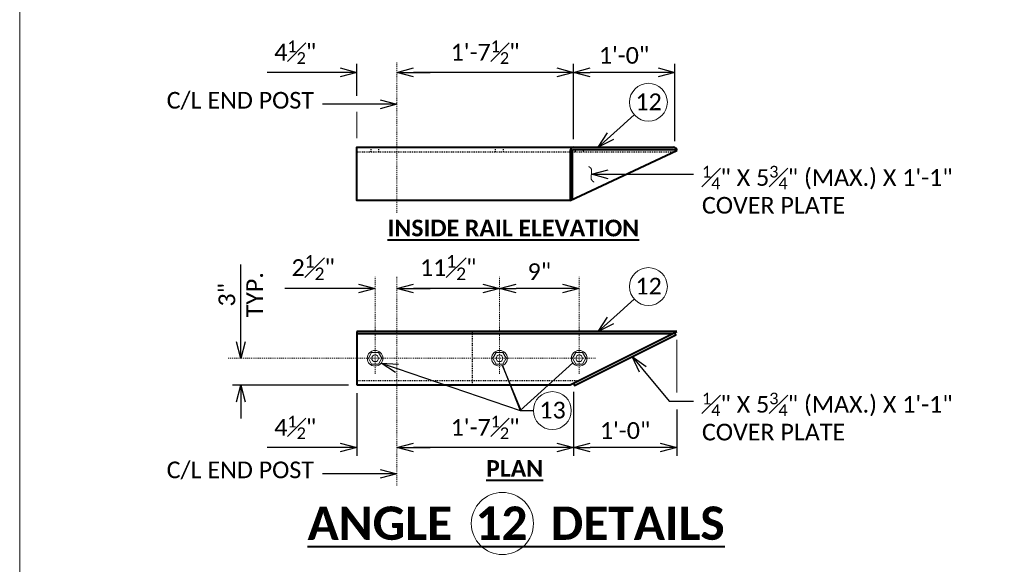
# Model space of a CAD drawing. Extents: x -1150 to 724, y -518 to -203.
# Tile 2 of 15: x -63 to 48, y -449 to -387. Entities that reach past the tile are written whole.
import ezdxf
from ezdxf import colors
from ezdxf.entities.mleader import LeaderData, LeaderLine
from ezdxf.enums import TextEntityAlignment as Align
from ezdxf.math import Vec2, Vec3

# ---------------------------------------------------------------- set-up
doc = ezdxf.new("R2010")
doc.units = 0
doc.header["$MEASUREMENT"] = 0
doc.linetypes.add('Wisdot2', pattern=[0.125, 0.0625, -0.0625])
doc.linetypes.add('Wisdot4', pattern=[0.28125, 0.125, -0.0625, 0.03125, -0.0625])
for name, color, linetype, lineweight in [('B_ANNO_DIM', 7, 'Continuous', 18), ('B_ANNO_SYMB', 7, 'Continuous', 18), ('B_ANNO_TEXT', 7, 'Continuous', 18), ('B_ANNO_TEXT_TITLE', 7, 'Continuous', 40), ('B_CNTR', 1, 'Wisdot4', 18), ('B_DETAIL_HIDDEN', 7, 'Wisdot2', 25), ('B_DETAIL_OBJ', 7, 'Continuous', 40), ('B_STEEL_BOLT', 3, 'Continuous', 18)]:
    doc.layers.add(name, color=color, linetype=linetype, lineweight=lineweight)
doc.layers.add('B_ANNO_NOPLOT', color=47, linetype='Continuous', lineweight=18, plot=False)
doc.styles.add('Annotative', font='calibri.ttf', dxfattribs={"height": 0.0625})
doc.styles.get("Standard").update_dxf_attribs({"font": 'calibri.ttf'})
doc.styles.add('Subtitle', font='calibrib.ttf', dxfattribs={"height": 0.0625})
doc.styles.add('Title', font='calibrib.ttf', dxfattribs={"height": 0.125})
doc.dimstyles.new('Annotative', dxfattribs={"dimscale": 0, "dimtxt": 0.0625, "dimasz": 0.0625, "dimexe": 0.03125, "dimexo": 0.03125, "dimgap": 0.03125, "dimtad": 1, "dimdec": 3, "dimzin": 3, "dimdsep": 46, "dimlunit": 4, "dimtxsty": 'Standard', "dimblk": 'OPEN30', "dimcen": 0.03125, "dimaunit": 1, "dimadec": 0, "dimazin": 3, "dimtfac": 0.75, "dimtdec": 3, "dimtofl": 0, "dimtmove": 0, "dimatfit": 3, "dimldrblk": 'OPEN30', "dimfxl": 1, "dimtfill": 1, "dimfrac": 1, "dimtolj": 1, "dimtzin": 0, "dimarcsym": 0})

# ---------------------------------------------------------------- blocks, each defined once
blk = doc.blocks.new('*U188')
at = {"layer": 'B_ANNO_NOPLOT', "flags": 128}
blk.add_lwpolyline([(0, 0), (0, 315), (404.90958, 315), (404.90958, 298.56895), (472.5, 298.56895), (472.5, 50.62451), (395.71344, 50.62451), (395.71344, 0)], close=True, dxfattribs=at)
blk = doc.blocks.new('SWIRL6')
at = {"layer": 'B_ANNO_SYMB'}
blk.add_open_spline([(0.29, -0.9), (-0.06, -0.7), (0, -0.03), (0.06, 0.64), (-0.3, 0.84)], degree=2, dxfattribs=at)
blk = doc.blocks.new('AnonymousCell61')
at = {"layer": 'B_STEEL_BOLT', "flags": 128}
blk.add_lwpolyline([(-0.75, 0), (-0.38, 0.65), (0.38, 0.65), (0.75, 0), (0.38, -0.65), (-0.38, -0.65), (-0.75, 0)], dxfattribs=at)
at = {"layer": 'B_STEEL_BOLT'}
for radius in [0.879, 0.375]:
    blk.add_circle((0, 0), radius, dxfattribs=at)
blk = doc.blocks.new('_Open30')
at = {"color": 0, "linetype": 'ByBlock', "lineweight": -2}
for p, q in [((-1, 0.268), (0, 0)), ((0, 0), (-1, -0.268)), ((0, 0), (-1, 0))]:
    blk.add_line(p, q, dxfattribs=at)
blk = doc.blocks.new('*D303')
at = {"layer": 'B_ANNO_DIM', "color": 0, "lineweight": -2, "transparency": 16777216}
for p, q in [((73.92, 87.16), (73.92, 81.94)), ((72.05, 82.88), (64.14, 82.88))]:
    blk.add_line(p, q, dxfattribs=at)
at = {"layer": 'Defpoints', "color": 0, "transparency": 16777216}
for p in [(73.92, 88.1), (62.27, 82.88), (62.27, 82.88)]:
    blk.add_point(p, dxfattribs=at)
at = {"layer": 'B_ANNO_DIM', "color": 0, "lineweight": -2, "transparency": 16777216, "xscale": 1.875, "yscale": 1.875, "zscale": 1.875, "rotation": 180}
blk.add_blockref('_Open30', (62.27, 82.88), dxfattribs=at)
at = {"layer": 'B_ANNO_DIM', "color": 0, "lineweight": -2, "transparency": 16777216, "xscale": 1.875, "yscale": 1.875, "zscale": 1.875}
blk.add_blockref('_Open30', (73.92, 82.88), dxfattribs=at)
at = {"layer": 'B_ANNO_DIM', "color": 0, "transparency": 16777216, "insert": (68.09, 84.78), "char_height": 1.875, "attachment_point": 5, "bg_fill": 3, "box_fill_scale": 1.25, "bg_fill_color": 256, "bg_fill_true_color": 13158600, "bg_fill_transparency": 0}
blk.add_mtext('\\A1;1\'-0"', dxfattribs=at)
blk = doc.blocks.new('*D310')
at = {"layer": 'B_ANNO_DIM', "color": 0, "lineweight": -2, "transparency": 16777216}
for p, q in [((62.27, 89.15), (62.27, 81.94)), ((60.39, 82.88), (44.29, 82.88))]:
    blk.add_line(p, q, dxfattribs=at)
at = {"layer": 'Defpoints', "color": 0, "transparency": 16777216}
for p in [(62.27, 90.09), (42.42, 82.88), (42.42, 82.88)]:
    blk.add_point(p, dxfattribs=at)
at = {"layer": 'B_ANNO_DIM', "color": 0, "lineweight": -2, "transparency": 16777216, "xscale": 1.875, "yscale": 1.875, "zscale": 1.875, "rotation": 180}
blk.add_blockref('_Open30', (42.42, 82.88), dxfattribs=at)
at = {"layer": 'B_ANNO_DIM', "color": 0, "lineweight": -2, "transparency": 16777216, "xscale": 1.875, "yscale": 1.875, "zscale": 1.875}
blk.add_blockref('_Open30', (62.27, 82.88), dxfattribs=at)
at = {"layer": 'B_ANNO_DIM', "color": 0, "transparency": 16777216, "insert": (52.34, 85.14), "char_height": 1.875, "attachment_point": 5, "bg_fill": 3, "box_fill_scale": 1.25, "bg_fill_color": 256, "bg_fill_true_color": 13158600, "bg_fill_transparency": 0}
blk.add_mtext('\\A1;1\'-7{\\H0.7x;\\S1#2;}"', dxfattribs=at)
blk = doc.blocks.new('*D314')
at = {"layer": 'B_ANNO_DIM', "color": 0, "lineweight": -2, "transparency": 16777216}
for p, q in [((37.92, 88.98), (37.92, 81.94)), ((36.05, 82.88), (27.82, 82.88)), ((44.29, 82.88), (46.17, 82.88))]:
    blk.add_line(p, q, dxfattribs=at)
at = {"layer": 'Defpoints', "color": 0, "transparency": 16777216}
for p in [(37.92, 89.91), (37.92, 82.88), (42.42, 82.88)]:
    blk.add_point(p, dxfattribs=at)
at = {"layer": 'B_ANNO_DIM', "color": 0, "lineweight": -2, "transparency": 16777216, "xscale": 1.875, "yscale": 1.875, "zscale": 1.875}
blk.add_blockref('_Open30', (37.92, 82.88), dxfattribs=at)
at = {"layer": 'B_ANNO_DIM', "color": 0, "lineweight": -2, "transparency": 16777216, "xscale": 1.875, "yscale": 1.875, "zscale": 1.875, "rotation": 180}
blk.add_blockref('_Open30', (42.42, 82.88), dxfattribs=at)
at = {"layer": 'B_ANNO_DIM', "color": 0, "transparency": 16777216, "insert": (30.99, 85.14), "char_height": 1.875, "attachment_point": 5, "bg_fill": 3, "box_fill_scale": 1.25, "bg_fill_color": 256, "bg_fill_true_color": 13158600, "bg_fill_transparency": 0}
blk.add_mtext('\\A1;4{\\H0.7x;\\S1#2;}"', dxfattribs=at)
blk = doc.blocks.new('*D289')
at = {"layer": 'B_ANNO_DIM', "color": 0, "lineweight": -2, "transparency": 16777216}
for p, q in [((24.87, 94.79), (24.87, 103.45)), ((36.98, 89.91), (23.93, 89.91)), ((24.87, 88.04), (24.87, 86.16))]:
    blk.add_line(p, q, dxfattribs=at)
at = {"layer": 'Defpoints', "color": 0, "transparency": 16777216}
for p in [(24.87, 92.91), (24.87, 92.91), (37.92, 89.91)]:
    blk.add_point(p, dxfattribs=at)
at = {"layer": 'B_ANNO_DIM', "color": 0, "lineweight": -2, "transparency": 16777216, "xscale": 1.875, "yscale": 1.875, "zscale": 1.875}
for p, rotation in [((24.87, 92.91), 270), ((24.87, 89.91), 90)]:
    blk.add_blockref('_Open30', p, dxfattribs=dict(at, rotation=rotation))
at = {"layer": 'B_ANNO_DIM', "color": 0, "transparency": 16777216, "insert": (24.87, 100.06), "char_height": 1.875, "attachment_point": 5, "rotation": 90}
blk.add_mtext('\\A1;3"\\PTYP.', dxfattribs=at)
blk = doc.blocks.new('*D293')
at = {"layer": 'B_ANNO_DIM', "color": 0, "lineweight": -2, "transparency": 16777216}
blk.add_line((61.05, 100.77), (55.84, 100.77), dxfattribs=at)
at = {"layer": 'Defpoints', "color": 0, "transparency": 16777216}
for p in [(53.96, 100.77), (53.96, 100.77), (62.92, 100.77)]:
    blk.add_point(p, dxfattribs=at)
at = {"layer": 'B_ANNO_DIM', "color": 0, "lineweight": -2, "transparency": 16777216, "xscale": 1.875, "yscale": 1.875, "zscale": 1.875, "rotation": 180}
blk.add_blockref('_Open30', (53.96, 100.77), dxfattribs=at)
at = {"layer": 'B_ANNO_DIM', "color": 0, "lineweight": -2, "transparency": 16777216, "xscale": 1.875, "yscale": 1.875, "zscale": 1.875}
blk.add_blockref('_Open30', (62.92, 100.77), dxfattribs=at)
at = {"layer": 'B_ANNO_DIM', "color": 0, "transparency": 16777216, "insert": (58.44, 102.66), "char_height": 1.875, "attachment_point": 5, "bg_fill": 3, "box_fill_scale": 1.25, "bg_fill_color": 256, "bg_fill_true_color": 13158600, "bg_fill_transparency": 0}
blk.add_mtext('\\A1;9"', dxfattribs=at)
blk = doc.blocks.new('*D304')
at = {"layer": 'B_ANNO_DIM', "color": 0, "lineweight": -2, "transparency": 16777216}
blk.add_line((52.09, 100.77), (44.29, 100.77), dxfattribs=at)
at = {"layer": 'Defpoints', "color": 0, "transparency": 16777216}
for p in [(42.42, 100.77), (42.42, 100.77), (53.96, 100.77)]:
    blk.add_point(p, dxfattribs=at)
at = {"layer": 'B_ANNO_DIM', "color": 0, "lineweight": -2, "transparency": 16777216, "xscale": 1.875, "yscale": 1.875, "zscale": 1.875, "rotation": 180}
blk.add_blockref('_Open30', (42.42, 100.77), dxfattribs=at)
at = {"layer": 'B_ANNO_DIM', "color": 0, "lineweight": -2, "transparency": 16777216, "xscale": 1.875, "yscale": 1.875, "zscale": 1.875}
blk.add_blockref('_Open30', (53.96, 100.77), dxfattribs=at)
at = {"layer": 'B_ANNO_DIM', "color": 0, "transparency": 16777216, "insert": (48.19, 103.12), "char_height": 1.875, "attachment_point": 5, "bg_fill": 3, "box_fill_scale": 1.25, "bg_fill_color": 256, "bg_fill_true_color": 13158600, "bg_fill_transparency": 0}
blk.add_mtext('\\A1;11{\\H0.75x;\\S1#2;}"', dxfattribs=at)
blk = doc.blocks.new('*D302')
at = {"layer": 'B_ANNO_DIM', "color": 0, "lineweight": -2, "transparency": 16777216}
for p, q in [((38.09, 100.77), (29.81, 100.77)), ((44.29, 100.77), (46.17, 100.77))]:
    blk.add_line(p, q, dxfattribs=at)
at = {"layer": 'Defpoints', "color": 0, "transparency": 16777216}
for p in [(39.96, 100.77), (39.96, 100.77), (42.42, 100.77)]:
    blk.add_point(p, dxfattribs=at)
at = {"layer": 'B_ANNO_DIM', "color": 0, "lineweight": -2, "transparency": 16777216, "xscale": 1.875, "yscale": 1.875, "zscale": 1.875}
blk.add_blockref('_Open30', (39.96, 100.77), dxfattribs=at)
at = {"layer": 'B_ANNO_DIM', "color": 0, "lineweight": -2, "transparency": 16777216, "xscale": 1.875, "yscale": 1.875, "zscale": 1.875, "rotation": 180}
blk.add_blockref('_Open30', (42.42, 100.77), dxfattribs=at)
at = {"layer": 'B_ANNO_DIM', "color": 0, "transparency": 16777216, "insert": (33.01, 103.12), "char_height": 1.875, "attachment_point": 5, "bg_fill": 3, "box_fill_scale": 1.25, "bg_fill_color": 256, "bg_fill_true_color": 13158600, "bg_fill_transparency": 0}
blk.add_mtext('\\A1;2{\\H0.75x;\\S1#2;}"', dxfattribs=at)
blk = doc.blocks.new('*D294')
at = {"layer": 'B_ANNO_DIM', "color": 0, "lineweight": -2, "transparency": 16777216}
for p, q in [((73.67, 117.33), (73.67, 126.02)), ((71.8, 125.08), (64.14, 125.08))]:
    blk.add_line(p, q, dxfattribs=at)
at = {"layer": 'Defpoints', "color": 0, "transparency": 16777216}
for p in [(62.27, 125.08), (62.27, 125.08), (73.67, 116.4)]:
    blk.add_point(p, dxfattribs=at)
at = {"layer": 'B_ANNO_DIM', "color": 0, "lineweight": -2, "transparency": 16777216, "xscale": 1.875, "yscale": 1.875, "zscale": 1.875, "rotation": 180}
blk.add_blockref('_Open30', (62.27, 125.08), dxfattribs=at)
at = {"layer": 'B_ANNO_DIM', "color": 0, "lineweight": -2, "transparency": 16777216, "xscale": 1.875, "yscale": 1.875, "zscale": 1.875}
blk.add_blockref('_Open30', (73.67, 125.08), dxfattribs=at)
at = {"layer": 'B_ANNO_DIM', "color": 0, "transparency": 16777216, "insert": (67.97, 126.98), "char_height": 1.875, "attachment_point": 5, "bg_fill": 3, "box_fill_scale": 1.25, "bg_fill_color": 256, "bg_fill_true_color": 13158600, "bg_fill_transparency": 0}
blk.add_mtext('\\A1;1\'-0"', dxfattribs=at)
blk = doc.blocks.new('*D286')
at = {"layer": 'B_ANNO_DIM', "color": 0, "lineweight": -2, "transparency": 16777216}
for p, q in [((62.27, 117.58), (62.27, 126.02)), ((60.39, 125.08), (44.29, 125.08))]:
    blk.add_line(p, q, dxfattribs=at)
at = {"layer": 'Defpoints', "color": 0, "transparency": 16777216}
for p in [(42.42, 125.08), (42.42, 125.08), (62.27, 116.65)]:
    blk.add_point(p, dxfattribs=at)
at = {"layer": 'B_ANNO_DIM', "color": 0, "lineweight": -2, "transparency": 16777216, "xscale": 1.875, "yscale": 1.875, "zscale": 1.875, "rotation": 180}
blk.add_blockref('_Open30', (42.42, 125.08), dxfattribs=at)
at = {"layer": 'B_ANNO_DIM', "color": 0, "lineweight": -2, "transparency": 16777216, "xscale": 1.875, "yscale": 1.875, "zscale": 1.875}
blk.add_blockref('_Open30', (62.27, 125.08), dxfattribs=at)
at = {"layer": 'B_ANNO_DIM', "color": 0, "transparency": 16777216, "insert": (52.34, 127.35), "char_height": 1.875, "attachment_point": 5, "bg_fill": 3, "box_fill_scale": 1.25, "bg_fill_color": 256, "bg_fill_true_color": 13158600, "bg_fill_transparency": 0}
blk.add_mtext('\\A1;1\'-7{\\H0.7x;\\S1#2;}"', dxfattribs=at)
blk = doc.blocks.new('*D287')
at = {"layer": 'B_ANNO_DIM', "color": 0, "lineweight": -2, "transparency": 16777216}
for p, q in [((37.92, 122.43), (37.92, 126.02)), ((36.05, 125.08), (27.82, 125.08)), ((44.29, 125.08), (46.17, 125.08))]:
    blk.add_line(p, q, dxfattribs=at)
at = {"layer": 'Defpoints', "color": 0, "transparency": 16777216}
for p in [(37.92, 125.08), (42.42, 125.08), (37.92, 121.49)]:
    blk.add_point(p, dxfattribs=at)
at = {"layer": 'B_ANNO_DIM', "color": 0, "lineweight": -2, "transparency": 16777216, "xscale": 1.875, "yscale": 1.875, "zscale": 1.875}
blk.add_blockref('_Open30', (37.92, 125.08), dxfattribs=at)
at = {"layer": 'B_ANNO_DIM', "color": 0, "lineweight": -2, "transparency": 16777216, "xscale": 1.875, "yscale": 1.875, "zscale": 1.875, "rotation": 180}
blk.add_blockref('_Open30', (42.42, 125.08), dxfattribs=at)
at = {"layer": 'B_ANNO_DIM', "color": 0, "transparency": 16777216, "insert": (30.99, 127.35), "char_height": 1.875, "attachment_point": 5, "bg_fill": 3, "box_fill_scale": 1.25, "bg_fill_color": 256, "bg_fill_true_color": 13158600, "bg_fill_transparency": 0}
blk.add_mtext('\\A1;4{\\H0.7x;\\S1#2;}"', dxfattribs=at)
blk = doc.blocks.new('Nnumber in circle')
at = {"layer": 'B_ANNO_SYMB'}
blk.add_circle((0, 0), 2.13, dxfattribs=at)
at = {"layer": 'B_ANNO_TEXT', "style": 'Annotative'}
blk.add_attdef('#', text='', height=1.88, dxfattribs=at).set_placement((0.02, -0.89, -0.84), align=Align.CENTER)
blk = doc.blocks.new('*U104')
at = {"layer": 'B_ANNO_NOPLOT', "flags": 128}
blk.add_lwpolyline([(0, 0), (0, 315), (404.91, 315), (404.91, 298.57), (472.5, 298.57), (472.5, 50.62), (395.71, 50.62), (395.71, 0)], close=True, dxfattribs=at)
at = {"layer": 'B_ANNO_TEXT', "style": 'Annotative'}
blk.add_attdef('SHT#', (411.46, 162.66), '', height=1.88, dxfattribs=at)
blk = doc.blocks.new('*U275')
at = {"layer": 'B_ANNO_DIM'}
for p, q in [((37.92013, 117.68825), (37.92013, 120.63649)), ((73.92013, 89.07067), (73.92013, 94.99483))]:
    blk.add_line(p, q, dxfattribs=at)
at = {"layer": 'B_ANNO_NOPLOT', "flags": 128}
blk.add_lwpolyline([(0, 0), (0, 315), (404.90958, 315), (404.90958, 298.56895), (472.5, 298.56895), (472.5, 50.62451), (395.71344, 50.62451), (395.71344, 0)], close=True, dxfattribs=at)
at = {"layer": 'B_ANNO_SYMB'}
blk.add_circle((54.28597, 74.3311), 3.4938, dxfattribs=at)
at = {"layer": 'B_CNTR'}
for p, q in [((42.41779, 109.28989), (42.41779, 126.17469)), ((39.9625, 91.17572), (39.9625, 102.06404)), ((42.41779, 78.5978), (42.41779, 102.06404)), ((53.9625, 91.17572), (53.9625, 102.06404)), ((62.92013, 91.17572), (62.92013, 102.06404)), ((64.77559, 92.91373), (23.46077, 92.91373))]:
    blk.add_line(p, q, dxfattribs=at)
at = {"layer": 'B_DETAIL_HIDDEN', "ltscale": 0.1}
for p, q in [((39.48263, 116.64693), (39.48263, 116.14693)), ((40.35763, 116.64693), (40.35763, 116.14693)), ((53.48263, 116.64693), (53.48263, 116.14693)), ((54.35763, 116.64693), (54.35763, 116.14693)), ((62.48263, 116.64693), (62.48263, 116.14693)), ((63.35763, 116.64693), (63.35763, 116.14693))]:
    blk.add_line(p, q, dxfattribs=at)
at = {"layer": 'B_DETAIL_HIDDEN', "ltscale": 0.75}
for p, q in [((37.92013, 116.14693), (73.65346, 116.14693)), ((50.92197, 89.91373), (50.92197, 95.91373))]:
    blk.add_line(p, q, dxfattribs=at)
at = {"layer": 'B_DETAIL_OBJ'}
for p, q in [((62.17013, 116.39693), (73.89868, 116.39693)), ((62.17013, 110.76412), (62.17013, 116.39693)), ((61.92013, 116.27193), (61.92013, 110.64693)), ((61.92013, 110.64693), (73.92013, 116.27193)), ((37.92013, 95.91373), (37.92013, 89.91373)), ((73.92013, 95.91373), (37.92013, 95.91373)), ((73.42013, 95.66373), (37.92013, 95.66373)), ((61.92013, 89.91373), (73.92013, 95.91373)), ((37.92013, 89.91373), (61.92013, 89.91373))]:
    blk.add_line(p, q, dxfattribs=at)
at = {"layer": 'B_DETAIL_OBJ', "flags": 128}
for points in [[(61.92013, 110.64693), (37.92013, 110.64693), (37.92013, 116.64693), (73.54513, 116.64693)], [(62.26618, 90.08676), (62.37798, 89.86315), (73.78193, 95.56512), (73.67013, 95.78873)]]:
    blk.add_lwpolyline(points, dxfattribs=at)
at = {"layer": 'B_DETAIL_OBJ'}
for centre, start, end in [((62.29513, 116.27193), 90, 180), ((73.54513, 116.27193), 0, 90)]:
    blk.add_arc(centre, 0.375, start, end, dxfattribs=at)
for name, p in [('SWIRL6', (64.29255, 113.64338)), ('AnonymousCell61', (39.96255, 92.91353)), ('AnonymousCell61', (53.96255, 92.91353)), ('AnonymousCell61', (62.92017, 92.91353))]:
    blk.add_blockref(name, p)
blk.add_blockref('Nnumber in circle', (70.70724, 100.98257)).add_auto_attribs({'#': '12'})
at = {"layer": 'B_ANNO_TEXT_TITLE', "attachment_point": 1}
for s, insert, char_height, width, style in [('{\\LINSIDE RAIL ELEVATION}', (41.37078, 108.50835), 1.875, 60.1226988, 'Subtitle'), ('{\\LPLAN}', (52.45743, 81.46004), 1.875, 60.1226988, 'Subtitle'), ('\\pxqc;{\\LANGLE  12  DETAILS}', (13.15868, 76.24396), 3.75, 85.3458693, 'Title')]:
    blk.add_mtext(s, dxfattribs=dict(at, insert=insert, char_height=char_height, width=width, style=style))
at = {"layer": 'B_ANNO_DIM'}
ml = blk.add_multileader_mtext('Standard', dxfattribs=at)
ml.set_content('\\A1;{\\H0.7x;\\S1#4;}" X 5{\\H0.7x;\\S3#4;}" (MAX.) X 1\'-1"\\PCOVER PLATE', color=256)
ml.set_leader_properties()
ml.set_arrow_properties(name='OPEN30')
ml.build(insert=Vec2(0, 0))
ml.multileader.update_dxf_attribs({"text_right_attachment_type": 3, "dogleg_length": 0.0625, "arrow_head_size": 1.875, "scale": 30})
ctx = ml.context
ctx.base_point, ctx.scale, ctx.char_height, ctx.arrow_head_size, ctx.landing_gap_size, ctx.plane_origin = Vec3(75.79513, 113.61278), 30, 1.875, 1.875, 0.9375, Vec3(68.88493, 118.62819)
ctx.right_attachment = 3
notes = []
notes.append((ctx, [(0, (1, 1, 0), (73.92013, 113.61278), (1, 0), 1.875, [(0, [(64.28995, 113.61278), (73.04293, 113.61278), (73.38858, 113.61278)], 0, [])])]))
ctx.mtext.insert, ctx.mtext.flow_direction = Vec3(76.73263, 114.56398), 5
ml = blk.add_multileader_mtext('Standard', dxfattribs=at)
ml.set_content('', color=256)
ml.set_leader_properties()
ml.set_arrow_properties(name='OPEN30')
ml.build(insert=Vec2(0, 0))
ml.multileader.update_dxf_attribs({"text_right_attachment_type": 3, "dogleg_length": 0.0625, "arrow_head_size": 1.875, "scale": 30})
ctx = ml.context
ctx.base_point, ctx.scale, ctx.char_height, ctx.arrow_head_size, ctx.landing_gap_size, ctx.plane_origin, ctx.plane_x_axis, ctx.plane_y_axis = Vec3(70.51991, 100.81435), 30, 1.875, 1.875, 0.9375, Vec3(65.04548, 95.89844), Vec3(-0.74404168, -0.668133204), Vec3(0.668133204, -0.74404168)
ctx.right_attachment = 3
notes.append((ctx, [(0, (1, 1, 0), (67.98984, 98.5424), (0.74404168, 0.668133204), 1.52544, [(0, [(65.06251, 95.91373), (67.9062, 98.4673), (67.96196, 98.51737)], 0, [])])]))
ctx.mtext.insert, ctx.mtext.text_direction, ctx.mtext.rotation, ctx.mtext.flow_direction = Vec3(70.44874, 99.49044), Vec3(-0.74404168, -0.668133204), 3.873289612, 5
ml = blk.add_multileader_mtext('Standard', dxfattribs=at)
ml.set_content('', color=256)
ml.set_leader_properties()
ml.set_arrow_properties(name='OPEN30')
ml.build(insert=Vec2(0, 0))
ml.multileader.update_dxf_attribs({"text_right_attachment_type": 3, "dogleg_length": 0.0625, "arrow_head_size": 1.875, "scale": 30})
ctx = ml.context
ctx.base_point, ctx.scale, ctx.char_height, ctx.arrow_head_size, ctx.landing_gap_size, ctx.plane_origin = Vec3(57.7782, 87.03538), 30, 1.875, 1.875, 0.9375, Vec3(55.03707, 81.88446)
ctx.right_attachment = 3
notes.append((ctx, [(0, (1, 1, 0), (56.44837, 87.03538), (1, 0), 1.32983, [(2, [(40.66279, 92.38298), (56.28865, 87.03538), (56.38141, 87.03538), (54.28088, 92.09474), (56.28865, 87.03538), (62.20373, 92.40493), (56.28865, 87.03538)], 0, [])])]))
ctx.mtext.insert, ctx.mtext.flow_direction = Vec3(58.7157, 87.97288), 5
for ctx, leaders in notes:
    for number, flags, end, landing, length, lines in leaders:
        leader = LeaderData()
        leader.index, (leader.has_last_leader_line, leader.has_dogleg_vector, leader.attachment_direction) = number, flags
        leader.last_leader_point, leader.dogleg_vector, leader.dogleg_length = Vec3(end), Vec3(landing), length
        for number, points, colour, breaks in lines:
            line = LeaderLine()
            line.index, line.vertices, line.color, line.breaks = number, Vec3.list(points), colors.encode_raw_color(colour), breaks
            leader.lines.append(line)
        ctx.leaders.append(leader)
for base, p1, p2, picture, middle in [((62.26618, 125.08426), (73.67013, 116.39693), (62.26618, 125.08426), '*D294', (67.96815, 126.98234)), ((62.26618, 82.87741), (73.92013, 88.10122), (62.26618, 82.87741), '*D303', (68.09315, 84.77549))]:
    dim = blk.add_linear_dim(base=base, p1=p1, p2=p2, text='1\'-0"', dimstyle='Annotative', dxfattribs=at)
    dim.commit()
    dim.dimension.update_dxf_attribs({"geometry": picture, "text_midpoint": middle})
dim = blk.add_linear_dim(base=(53.9625, 100.76572), p1=(62.92013, 100.76572), p2=(53.9625, 100.76572), dimstyle='Annotative', dxfattribs=at)
dim.commit()
dim.dimension.update_dxf_attribs({"geometry": '*D293', "text_midpoint": (58.44131, 102.6638)})
blk.add_blockref('Nnumber in circle', (70.70724, 121.71577)).add_auto_attribs({'#': '12'})
for base, p1, p2, picture, middle in [((42.41779, 125.08426), (62.26618, 116.64693), (42.41779, 125.08426), '*D286', (52.34199, 127.34666)), ((42.41779, 82.87741), (62.26618, 90.08676), (42.41779, 82.87741), '*D310', (52.34199, 85.13982))]:
    dim = blk.add_linear_dim(base=base, p1=p1, p2=p2, text='1\'-7{\\H0.7x;\\S1#2;}"', dimstyle='Annotative', dxfattribs=at)
    dim.commit()
    dim.dimension.update_dxf_attribs({"geometry": picture, "text_midpoint": middle})
dim = blk.add_linear_dim(base=(42.41779, 100.76572), p1=(53.9625, 100.76572), p2=(42.41779, 100.76572), dimstyle='Annotative', dxfattribs=at)
dim.commit()
dim.dimension.update_dxf_attribs({"geometry": '*D304', "text_midpoint": (48.19015, 103.11812)})
ml = blk.add_multileader_mtext('Standard', dxfattribs=at)
ml.set_content('', color=256)
ml.set_leader_properties()
ml.set_arrow_properties(name='OPEN30')
ml.build(insert=Vec2(0, 0))
ml.multileader.update_dxf_attribs({"text_right_attachment_type": 3, "dogleg_length": 0.0625, "arrow_head_size": 1.875, "scale": 30})
ctx = ml.context
ctx.base_point, ctx.scale, ctx.char_height, ctx.arrow_head_size, ctx.landing_gap_size, ctx.plane_origin, ctx.plane_x_axis, ctx.plane_y_axis = Vec3(70.51991, 121.54755), 30, 1.875, 1.875, 0.9375, Vec3(65.04548, 116.63164), Vec3(-0.74404168, -0.668133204), Vec3(0.668133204, -0.74404168)
ctx.right_attachment = 3
notes = []
notes.append((ctx, [(0, (1, 1, 0), (67.98984, 119.27561), (0.74404168, 0.668133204), 1.52544, [(0, [(65.06251, 116.64693), (67.9062, 119.2005), (67.96196, 119.25057)], 0, [])])]))
ctx.mtext.insert, ctx.mtext.text_direction, ctx.mtext.rotation, ctx.mtext.flow_direction = Vec3(70.44874, 120.22364), Vec3(-0.74404168, -0.668133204), 3.873289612, 5
ml = blk.add_multileader_mtext('Standard', dxfattribs=at)
ml.set_content('\\A1;{\\H0.7x;\\S1#4;}" X 5{\\H0.7x;\\S3#4;}" (MAX.) X 1\'-1"\\PCOVER PLATE', color=256)
ml.set_leader_properties()
ml.set_arrow_properties(name='OPEN30')
ml.build(insert=Vec2(0, 0))
ml.multileader.update_dxf_attribs({"text_right_attachment_type": 3, "dogleg_length": 0.0625, "arrow_head_size": 1.875, "scale": 30})
ctx = ml.context
ctx.base_point, ctx.scale, ctx.char_height, ctx.arrow_head_size, ctx.landing_gap_size, ctx.plane_origin = Vec3(75.79513, 88.10122), 30, 1.875, 1.875, 0.9375, Vec3(68.88493, 93.11662)
ctx.right_attachment = 3
notes.append((ctx, [(0, (1, 1, 0), (73.92013, 88.10122), (1, 0), 1.875, [(0, [(68.88493, 93.11662), (73.04293, 88.10122), (73.38858, 88.10122)], 0, [])])]))
ctx.mtext.insert, ctx.mtext.flow_direction = Vec3(76.73263, 89.05242), 5
for ctx, leaders in notes:
    for number, flags, end, landing, length, lines in leaders:
        leader = LeaderData()
        leader.index, (leader.has_last_leader_line, leader.has_dogleg_vector, leader.attachment_direction) = number, flags
        leader.last_leader_point, leader.dogleg_vector, leader.dogleg_length = Vec3(end), Vec3(landing), length
        for number, points, colour, breaks in lines:
            line = LeaderLine()
            line.index, line.vertices, line.color, line.breaks = number, Vec3.list(points), colors.encode_raw_color(colour), breaks
            leader.lines.append(line)
        ctx.leaders.append(leader)
blk.add_blockref('Nnumber in circle', (59.90498, 87.03538)).add_auto_attribs({'#': '13'})
for base, p1, p2, picture, middle in [((37.92013, 125.08426), (42.41779, 125.08426), (37.92013, 121.49339), '*D287', (30.99479, 125.08426)), ((37.92013, 82.87741), (42.41779, 82.87741), (37.92013, 89.91373), '*D314', (30.99479, 82.87741))]:
    dim = blk.add_linear_dim(base=base, p1=p1, p2=p2, text='4{\\H0.7x;\\S1#2;}"', dimstyle='Annotative', dxfattribs=at)
    dim.commit()
    dim.dimension.update_dxf_attribs({"geometry": picture, "text_midpoint": middle, "dimtype": 160})
at = {"layer": 'B_DETAIL_HIDDEN', "ltscale": 0.75}
blk.add_line((37.92013, 90.41373), (62.92013, 90.41373), dxfattribs=at)
at = {"layer": 'B_ANNO_DIM'}
dim = blk.add_linear_dim(base=(24.86672, 92.91373), p1=(37.92013, 89.91373), p2=(24.86672, 92.91373), angle=90, text='<>\\XTYP.', dimstyle='Annotative', override={"dimtfill": 0}, dxfattribs=at)
dim.commit()
dim.dimension.update_dxf_attribs({"geometry": '*D289', "text_midpoint": (24.86672, 100.05676), "dimtype": 160})
ml = blk.add_multileader_mtext('Standard', dxfattribs=at)
ml.set_content('C/L END POST', color=256)
ml.set_leader_properties()
ml.set_arrow_properties(name='OPEN30')
ml.build(insert=Vec2(0, 0))
ml.multileader.update_dxf_attribs({"text_right_attachment_type": 3, "dogleg_length": 0.0625, "arrow_head_size": 1.875, "scale": 30})
ctx = ml.context
ctx.base_point, ctx.scale, ctx.char_height, ctx.arrow_head_size, ctx.landing_gap_size, ctx.plane_origin = Vec3(15.5938, 121.73757), 30, 1.875, 1.875, 0.9375, Vec3(42.41779, 121.49892)
ctx.right_attachment = 3
notes = []
notes.append((ctx, [(0, (1, 1, 0), (35.92024, 121.49238), (-1, 0), 1.875, [(0, [(42.41779, 121.49892), (37.09407, 121.49238), (36.43673, 121.49238)], 0, [])])]))
ctx.mtext.insert, ctx.mtext.flow_direction = Vec3(16.5313, 122.87771), 5
ml = blk.add_multileader_mtext('Standard', dxfattribs=at)
ml.set_content('C/L END POST', color=256)
ml.set_leader_properties()
ml.set_arrow_properties(name='OPEN30')
ml.build(insert=Vec2(0, 0))
ml.multileader.update_dxf_attribs({"text_right_attachment_type": 3, "dogleg_length": 0.0625, "arrow_head_size": 1.875, "scale": 30})
ctx = ml.context
ctx.base_point, ctx.scale, ctx.char_height, ctx.arrow_head_size, ctx.landing_gap_size, ctx.plane_origin = Vec3(15.5938, 80.15867), 30, 1.875, 1.875, 0.9375, Vec3(42.41779, 79.92002)
ctx.right_attachment = 3
notes.append((ctx, [(0, (1, 1, 0), (35.92024, 79.91347), (-1, 0), 1.875, [(0, [(42.41779, 79.92002), (37.09407, 79.91347), (36.43673, 79.91347)], 0, [])])]))
ctx.mtext.insert, ctx.mtext.flow_direction = Vec3(16.5313, 81.29881), 5
for ctx, leaders in notes:
    for number, flags, end, landing, length, lines in leaders:
        leader = LeaderData()
        leader.index, (leader.has_last_leader_line, leader.has_dogleg_vector, leader.attachment_direction) = number, flags
        leader.last_leader_point, leader.dogleg_vector, leader.dogleg_length = Vec3(end), Vec3(landing), length
        for number, points, colour, breaks in lines:
            line = LeaderLine()
            line.index, line.vertices, line.color, line.breaks = number, Vec3.list(points), colors.encode_raw_color(colour), breaks
            leader.lines.append(line)
        ctx.leaders.append(leader)
dim = blk.add_linear_dim(base=(39.9625, 100.76572), p1=(42.41779, 100.76572), p2=(39.9625, 100.76572), dimstyle='Annotative', dxfattribs=at)
dim.commit()
dim.dimension.update_dxf_attribs({"geometry": '*D302', "text_midpoint": (33.01022, 103.11812)})

msp = doc.modelspace()

# ---------------------------------------------------------------- block references
msp.add_blockref('*U188', (-62.95, -518.34))

# ---------------------------------------------------------------- next in the draw order: block references
msp.add_blockref('*U275', (-62.95, -518.34))

# ---------------------------------------------------------------- next in the draw order: block references
msp.add_blockref('*U104', (-62.95, -518.34))

doc.saveas('drawing.dxf')
